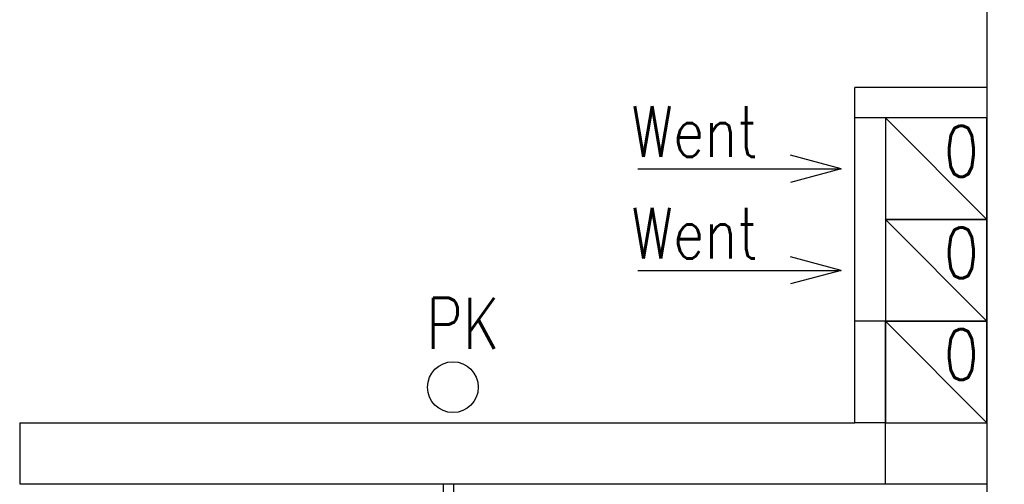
# Model space of a CAD drawing. Header units: millimetres. Extents: x 42924 to 92944, y -369470 to -179866.
# Tile 22 of 256: x 45847 to 46041, y -181305 to -181213. Entities that reach past the tile are written whole.
import ezdxf

# ---------------------------------------------------------------- set-up
doc = ezdxf.new("R2010")
doc.units = ezdxf.units.MM
for name, color, linetype in [('!! 0_ Istn-sciany', 8, 'Continuous'), ('!! 0_ Istn-widok', 8, 'Continuous'), ('!! 0_Istn-went', 8, 'Continuous'), ('!! 0_opis pionów', 8, 'Continuous'), ('!! 2 ZABUDOWA GK-MDF', 8, 'Continuous')]:
    doc.layers.add(name, color=color, linetype=linetype)
doc.layers.add('E_SAP_ZASIĘG', color=150, linetype='Continuous', plot=False)
doc.styles.add('ARCHETYP', font='romans.shx', dxfattribs={"height": 15})

msp = doc.modelspace()

# ---------------------------------------------------------------- linework, layer by layer
at = {"layer": '!! 0_ Istn-sciany'}
for points in [[(46037.12722, -181004.72377), (46037.12722, -181226.72377)], [(46011.12722, -181232.72377), (46011.12722, -181226.72377)], [(46037.12722, -181226.72377), (46011.12722, -181226.72377)], [(46037.12722, -181232.72377), (46011.12722, -181232.72377)], [(46037.12722, -181232.72377), (46037.12722, -181304.72377)], [(46011.12722, -181292.72377), (46011.12722, -181272.72377)], [(46017.12722, -181272.72377), (46011.12722, -181272.72377)], [(46017.12722, -181304.72377), (46017.12722, -181272.72377)], [(45846.63381, -181292.72377), (45846.63381, -181304.72377)], [(45846.63381, -181292.72377), (46011.12722, -181292.72377)], [(45846.63381, -181304.72377), (45941.12722, -181304.72377)], [(45947.12722, -181304.72377), (46017.12722, -181304.72377)], [(46037.12722, -181304.72377), (46037.12722, -181443.72377)]]:
    msp.add_lwpolyline(points, dxfattribs=at)
at = {"layer": '!! 0_ Istn-widok'}
for points in [[(46037.12722, -181226.72377), (46037.12722, -181232.72377)], [(46017.12722, -181292.72377), (46011.12722, -181292.72377)], [(45941.12722, -181304.72377), (45947.12722, -181304.72377)]]:
    msp.add_lwpolyline(points, dxfattribs=at)
at = {"layer": '!! 0_Istn-went'}
for points in [[(46011.12722, -181272.72377), (46011.12722, -181232.72377)], [(46017.12722, -181232.72377), (46037.12722, -181252.72377)], [(46008.42049, -181242.72377), (45998.42049, -181240.04428)], [(45968.37396, -181242.72377), (46008.42049, -181242.72377)], [(46008.42049, -181242.72377), (45998.42049, -181245.40326)], [(46017.12722, -181252.72377), (46037.12722, -181272.72377)], [(46008.42049, -181262.72377), (45998.42049, -181260.04428)], [(45968.37396, -181262.72377), (46008.42049, -181262.72377)], [(46008.42049, -181262.72377), (45998.42049, -181265.40326)], [(46017.12722, -181272.72377), (46037.12722, -181292.72377)], [(46017.12722, -181304.72377), (46037.12722, -181304.72377)]]:
    msp.add_lwpolyline(points, dxfattribs=at)
for points in [[(46017.12722, -181252.72377), (46037.12722, -181252.72377), (46037.12722, -181232.72377), (46017.12722, -181232.72377)], [(46017.12722, -181272.72377), (46037.12722, -181272.72377), (46037.12722, -181252.72377), (46017.12722, -181252.72377)], [(46017.12722, -181292.72377), (46037.12722, -181292.72377), (46037.12722, -181272.72377), (46017.12722, -181272.72377)]]:
    msp.add_lwpolyline(points, close=True, dxfattribs=at)
at = {"layer": '!! 0_opis pionów'}
msp.add_circle((45931.96055, -181285.72377), 5, dxfattribs=at)
at = {"layer": '!! 2 ZABUDOWA GK-MDF'}
for points in [[(45930.12722, -181343.72377), (45930.12722, -181304.72377)], [(45932.12722, -181343.72377), (45932.12722, -181304.72377)]]:
    msp.add_lwpolyline(points, dxfattribs=at)
at = {"layer": 'E_SAP_ZASIĘG'}
for centre in [(45516.33676, -181291.23744), (46172.51188, -181498.06894)]:
    msp.add_circle(centre, 600, dxfattribs=at)

# ---------------------------------------------------------------- texts
at = {"layer": '!! 0_Istn-went', "style": 'ARCHETYP', "width": 0.8}
for s, p in [('Went', (45967.09063, -181240.39354)), ('0', (46028.66897, -181244.28688)), ('Went', (45967.09063, -181260.39354)), ('0', (46028.66897, -181264.28688)), ('0', (46028.66897, -181284.28688))]:
    msp.add_text(s, height=10, rotation=0, dxfattribs=at).set_placement(p)
at = {"layer": '!! 0_opis pionów', "style": 'ARCHETYP', "width": 0.8}
msp.add_text('PK', height=10, rotation=0, dxfattribs=at).set_placement((45926.6902, -181278.15198))

doc.saveas('drawing.dxf')
